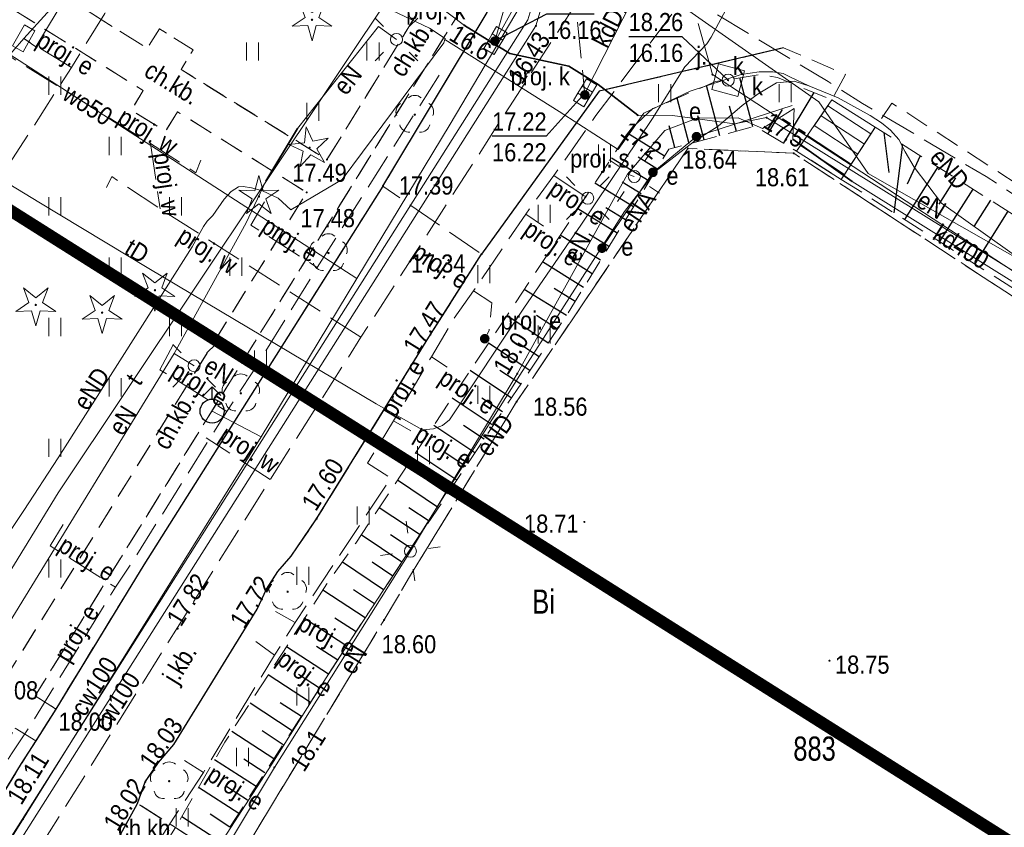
# Model space of a CAD drawing. Header units: metres. Extents: x 6530877 to 6534102, y 6042175 to 6045327.
# Tile 68 of 76: x 6533037 to 6533077, y 6044107 to 6044141. Entities that reach past the tile are written whole.
import ezdxf
from ezdxf.enums import TextEntityAlignment as Align

# ---------------------------------------------------------------- set-up
doc = ezdxf.new("R2010")
doc.units = ezdxf.units.M
doc.header["$MEASUREMENT"] = 0
doc.linetypes.add('1.0_0.5', pattern=[1.5, 1, -0.5])
doc.linetypes.add('1.5_0.5', pattern=[2, 1.5, -0.5])
doc.layers.get('0').update_dxf_attribs({"color": 2, "linetype": 'CONTINUOUS', "lineweight": 5})
for name, color, linetype in [('000 Inne (niezydentyfikowane)', 7, 'CONTINUOUS'), ('210-oznaczenie konturu użytku gruntowego', 7, 'CONTINUOUS'), ('211-numer działki ewidencyjnej', 7, 'CONTINUOUS'), ('chodnik', 7, 'CONTINUOUS'), ('chodnik-Atr17', 7, 'CONTINUOUS'), ('drzewo iglaste', 7, 'CONTINUOUS'), ('drzewo liściaste', 7, 'CONTINUOUS'), ('elektroenergetyczne urządzenie techniczne', 7, 'CONTINUOUS'), ('elektroenergetyczne urządzenie techniczne - ob. projektowany', 7, 'CONTINUOUS'), ('elektroenergetyczne urządzenie techniczne - ob. projektowany-Atr17', 7, 'CONTINUOUS'), ('elektroenergetyczne urządzenie techniczne-Atr17', 7, 'CONTINUOUS'), ('hydrant', 7, 'CONTINUOUS'), ('jezdnia', 7, 'CONTINUOUS'), ('jezdnia-Atr17', 7, 'CONTINUOUS'), ('kanalizacyjne urządzenie techniczne - ob. projektowany', 7, 'CONTINUOUS'), ('kanalizacyjne urządzenie techniczne - ob. projektowany-Atr17', 7, 'CONTINUOUS'), ('kratka ściekowa', 7, 'CONTINUOUS'), ('krawężnik', 7, 'CONTINUOUS'), ('latarnia', 7, 'CONTINUOUS'), ('latarnia - ob. projektowany', 7, 'CONTINUOUS'), ('latarnia - ob. projektowany-Atr17', 7, 'CONTINUOUS'), ('obszar utwardzony', 7, 'CONTINUOUS'), ('obudowa ochronna przewodu', 7, 'CONTINUOUS'), ('pikieta sztuczna', 7, 'CONTINUOUS'), ('pikieta sztuczna-Atr2', 7, 'CONTINUOUS'), ('przewód ciepłowniczy', 7, 'CONTINUOUS'), ('przewód ciepłowniczy-Atr1', 7, 'CONTINUOUS'), ('przewód elektroenergetyczny podziemny', 7, 'CONTINUOUS'), ('przewód elektroenergetyczny podziemny - ob. projektowany', 7, 'CONTINUOUS'), ('przewód elektroenergetyczny podziemny - ob. projektowany-Atr1', 7, 'CONTINUOUS'), ('przewód elektroenergetyczny podziemny-Atr1', 7, 'CONTINUOUS'), ('przewód kanalizacyjny', 7, 'CONTINUOUS'), ('przewód kanalizacyjny - ob. projektowany', 7, 'CONTINUOUS'), ('przewód kanalizacyjny-Atr1', 7, 'CONTINUOUS'), ('przewód telekomunikacyjny podziemny', 7, 'CONTINUOUS'), ('przewód telekomunikacyjny podziemny-Atr1', 7, 'CONTINUOUS'), ('przewód wodociągowy', 7, 'CONTINUOUS'), ('przewód wodociągowy - ob. projektowany', 7, 'CONTINUOUS'), ('przewód wodociągowy - ob. projektowany-Atr1', 7, 'CONTINUOUS'), ('przewód wodociągowy-Atr1', 7, 'CONTINUOUS'), ('rzędna', 7, 'CONTINUOUS'), ('rzędna-Atr2', 7, 'CONTINUOUS'), ('rzędna-Atr3', 7, 'CONTINUOUS'), ('schody w ciągu komunikacyjnym', 7, 'CONTINUOUS'), ('skarpa nieumocniona', 7, 'CONTINUOUS'), ('szafa elektroenergetyczna lub kontener', 7, 'CONTINUOUS'), ('słup przewodów napowietrznych', 7, 'CONTINUOUS'), ('trawnik', 7, 'CONTINUOUS'), ('właz do komory lub kanału', 7, 'CONTINUOUS'), ('właz do komory lub kanału - okrągły', 7, 'CONTINUOUS'), ('właz do komory lub kanału - okrągły-Atr17', 7, 'CONTINUOUS'), ('właz do komory lub kanału-Atr17', 7, 'CONTINUOUS'), ('Zakres', 7, 'CONTINUOUS')]:
    doc.layers.add(name, color=color, linetype=linetype)
doc.styles.get("Standard").update_dxf_attribs({"font": 'Working1250', "width": 0.75})

# ---------------------------------------------------------------- blocks, each defined once
blk = doc.blocks.new('TU04')
at = {"color": 0, "linetype": 'Continuous', "lineweight": 13}
for p, q in [((0, 0), (0, 0.75)), ((0.5, 0), (0.5, 0.75))]:
    blk.add_line(p, q, dxfattribs=at)
blk = doc.blocks.new('PW01')
at = {"linetype": 'Continuous', "lineweight": 13}
h = blk.add_hatch(color=0, dxfattribs=at)
edge = h.paths.add_edge_path()
edge.add_arc((0, 0), 0.045, 0, 360)
blk = doc.blocks.new('US22')
at = {"color": 0, "linetype": 'Continuous', "lineweight": 13}
blk.add_circle((0, 0), 0.25, dxfattribs=at)
blk = doc.blocks.new('US25')
at = {"linetype": 'Continuous', "lineweight": 0}
h = blk.add_hatch(color=0, dxfattribs=at)
edge = h.paths.add_edge_path()
edge.add_arc((0, 0), 0.2, 0, 360)
blk = doc.blocks.new('US15')
at = {"color": 0, "linetype": 'Continuous', "lineweight": 13}
blk.add_circle((0, 0), 0.25, dxfattribs=at)
blk = doc.blocks.new('SM01')
at = {"color": 0, "linetype": 'Continuous', "lineweight": 13}
for p, q in [((-0.53, 0.531), (-0.883, 0.884)), ((0.531, 0.531), (0.884, 0.884)), ((-0.53, -0.53), (-0.883, -0.883)), ((0.531, -0.53), (0.884, -0.883))]:
    blk.add_line(p, q, dxfattribs=at)
blk.add_circle((0, 0), 0.25, dxfattribs=at)
blk = doc.blocks.new('US05')
at = {"color": 0, "linetype": 'Continuous', "lineweight": 13}
for p, q in [((-0.525, -0.25), (-0.525, 0.25)), ((-0.525, 0.25), (-0.175, 0.25)), ((-0.175, -0.25), (-0.175, 0.25)), ((-0.175, 0.25), (0.175, 0.25)), ((0.175, -0.25), (0.175, 0.25)), ((0.175, 0.25), (0.525, 0.25)), ((0.525, -0.25), (0.525, 0.25)), ((-0.525, -0.25), (-0.175, -0.25)), ((-0.175, -0.25), (0.175, -0.25)), ((0.175, -0.25), (0.525, -0.25))]:
    blk.add_line(p, q, dxfattribs=at)
blk = doc.blocks.new('OP011')
at = {"linetype": 'Continuous', "lineweight": 13}
h = blk.add_hatch(color=0, dxfattribs=at)
edge = h.paths.add_edge_path()
edge.add_arc((0, 0), 0.05, 0, 360)
at = {"color": 0, "linetype": 'Continuous', "lineweight": 13}
for p, q in [((-0.283, 0.093), (-0.512, 0.706)), ((-0.512, 0.706), (0, 0.299)), ((0, 0.299), (0.512, 0.706)), ((0.512, 0.706), (0.283, 0.093)), ((-0.828, -0.268), (-0.283, 0.093)), ((0.283, 0.093), (0.828, -0.268)), ((-0.175, -0.24), (-0.828, -0.268)), ((0, -0.87), (-0.175, -0.24)), ((0.175, -0.24), (0, -0.87)), ((0.828, -0.268), (0.175, -0.24))]:
    blk.add_line(p, q, dxfattribs=at)
blk = doc.blocks.new('OP021')
at = {"linetype": 'Continuous', "lineweight": 13}
h = blk.add_hatch(color=0, dxfattribs=at)
edge = h.paths.add_edge_path()
edge.add_arc((0, 0), 0.05, 0, 360)
at = {"color": 0, "linetype": 'Continuous', "lineweight": 13}
for centre, start, end in [((-0.38, 0.124), 121.308, 202.548), ((0, 0.4), 49.272, 130.728), ((0.38, 0.124), 337.452, 58.692), ((-0.235, -0.324), 193.221, 274.871), ((0.235, -0.324), 265.129, 346.779)]:
    blk.add_arc(centre, 0.4, start, end, dxfattribs=at)
blk = doc.blocks.new('SUWH')
at = {"color": 0, "linetype": 'Continuous'}
for p in [(-0.354, 0.646), (0, 0.5), (0.354, 0.646)]:
    blk.add_line(p, (0, 1), dxfattribs=at)
blk.add_circle((0, 0), 0.5, dxfattribs=at)
blk = doc.blocks.new('US18')
at = {"color": 0, "linetype": 'Continuous', "lineweight": 13}
for p, q in [((-0.5, -0.25), (-0.5, 0.25)), ((-0.5, 0.25), (0.5, 0.25)), ((0.5, -0.25), (0.5, 0.25)), ((-0.5, -0.25), (0.5, -0.25))]:
    blk.add_line(p, q, dxfattribs=at)

msp = doc.modelspace()

# ---------------------------------------------------------------- linework, layer by layer
at = {"layer": '000 Inne (niezydentyfikowane)', "color": 7, "linetype": 'Continuous', "lineweight": 25, "flags": 128}
for points in [[(6533067.05, 6044136.38), (6533066.51, 6044138.41)], [(6533065.67, 6044136.01), (6533065.12, 6044138.09)], [(6533064.4, 6044135.67), (6533063.9, 6044137.56)], [(6533068.32, 6044135.69), (6533069.58, 6044137.8)], [(6533066.36, 6044136.19), (6533066.08, 6044137.24)], [(6533067.67, 6044136.08), (6533068.27, 6044137.09)], [(6533065.02, 6044135.84), (6533064.76, 6044136.83)], [(6533063.81, 6044135.52), (6533063.57, 6044136.42)], [(6533063.38, 6044135.16), (6533061.86, 6044136.1)], [(6533072.47, 6044136.14), (6533072.68, 6044134.48)], [(6533073.25, 6044135.65), (6533072.89, 6044132.82)], [(6533062.74, 6044134.12), (6533061.18, 6044135.08)], [(6533063.06, 6044134.64), (6533062.29, 6044135.12)], [(6533073.98, 6044135.18), (6533073.44, 6044134)], [(6533074.71, 6044134.72), (6533073.33, 6044132.54)], [(6533075.44, 6044134.26), (6533074.75, 6044133.17)], [(6533062.09, 6044133.06), (6533060.49, 6044134.04)], [(6533062.42, 6044133.6), (6533061.63, 6044134.08)], [(6533076.16, 6044133.8), (6533074.78, 6044131.62)], [(6533061.42, 6044131.97), (6533059.79, 6044132.98)], [(6533061.76, 6044132.52), (6533060.95, 6044133.02)], [(6533076.89, 6044133.34), (6533076.2, 6044132.25)], [(6533077.62, 6044132.88), (6533076.24, 6044130.7)], [(6533060.73, 6044130.86), (6533059.06, 6044131.89)], [(6533061.08, 6044131.42), (6533060.25, 6044131.93)], [(6533060.03, 6044129.72), (6533058.32, 6044130.78)], [(6533060.39, 6044130.29), (6533059.54, 6044130.82)], [(6533059.32, 6044128.56), (6533057.57, 6044129.64)], [(6533059.68, 6044129.14), (6533058.81, 6044129.68)], [(6533058.56, 6044127.42), (6533056.85, 6044128.56)], [(6533058.94, 6044127.99), (6533058.08, 6044128.56)], [(6533057.8, 6044126.28), (6533056.09, 6044127.42)], [(6533058.18, 6044126.85), (6533057.32, 6044127.42)], [(6533057.04, 6044125.14), (6533055.33, 6044126.28)], [(6533057.42, 6044125.71), (6533056.56, 6044126.28)], [(6533056.28, 6044124), (6533054.58, 6044125.14)], [(6533056.66, 6044124.57), (6533055.81, 6044125.14)], [(6533055.52, 6044122.87), (6533053.82, 6044124.01)], [(6533055.9, 6044123.44), (6533055.05, 6044124)], [(6533054.77, 6044121.74), (6533053.07, 6044122.87)], [(6533055.14, 6044122.3), (6533054.29, 6044122.87)], [(6533054.01, 6044120.6), (6533052.31, 6044121.74)], [(6533054.39, 6044121.17), (6533053.54, 6044121.74)], [(6533053.26, 6044119.47), (6533051.56, 6044120.6)], [(6533053.63, 6044120.04), (6533052.78, 6044120.6)], [(6533052.5, 6044118.34), (6533050.81, 6044119.47)], [(6533052.88, 6044118.91), (6533052.03, 6044119.47)], [(6533051.74, 6044117.2), (6533050.03, 6044118.34)], [(6533052.12, 6044117.77), (6533051.27, 6044118.34)], [(6533050.97, 6044116.04), (6533049.22, 6044117.18)], [(6533051.36, 6044116.62), (6533050.49, 6044117.2)], [(6533050.22, 6044114.87), (6533048.46, 6044116.01)], [(6533050.6, 6044115.46), (6533049.72, 6044116.02)], [(6533049.46, 6044113.7), (6533047.71, 6044114.84)], [(6533049.84, 6044114.29), (6533048.96, 6044114.85)], [(6533048.71, 6044112.53), (6533046.95, 6044113.67)], [(6533049.08, 6044113.12), (6533048.21, 6044113.69)], [(6533047.95, 6044111.36), (6533046.2, 6044112.5)], [(6533048.33, 6044111.95), (6533047.45, 6044112.52)], [(6533047.19, 6044110.2), (6533045.44, 6044111.33)], [(6533047.57, 6044110.78), (6533046.7, 6044111.35)], [(6533046.45, 6044109.05), (6533044.73, 6044110.16)], [(6533046.82, 6044109.62), (6533045.95, 6044110.18)], [(6533045.73, 6044107.93), (6533044.07, 6044109.01)], [(6533046.09, 6044108.49), (6533045.24, 6044109.03)], [(6533044.97, 6044106.76), (6533043.37, 6044107.8)], [(6533045.37, 6044107.37), (6533044.55, 6044107.9)]]:
    msp.add_lwpolyline(points, dxfattribs=at)
at = {"layer": 'chodnik', "color": 7, "linetype": '1.0_0.5', "lineweight": 18, "flags": 128}
msp.add_lwpolyline([(6533016, 6044109.01), (6533012.45, 6044103.41), (6533023.19, 6044096.64), (6533024.17, 6044096.41), (6533024.89, 6044096.43), (6533025.62, 6044096.77), (6533035.29, 6044112.28), (6533034.43, 6044112.81), (6533035.24, 6044114.15), (6533036.11, 6044113.61), (6533048.55, 6044133.66), (6533043.2, 6044137), (6533042.69, 6044136.19), (6533041.28, 6044137.07), (6533041.77, 6044137.88), (6533036.11, 6044141.41), (6533036.95, 6044142.75), (6533041.94, 6044139.63), (6533042.45, 6044140.44), (6533043.85, 6044139.57), (6533043.34, 6044138.75), (6533049.39, 6044135.02), (6533054.18, 6044142.79), (6533055.75, 6044142.51), (6533050.43, 6044133.95), (6533040.97, 6044118.73), (6533037.29, 6044112.81), (6533038.15, 6044112.26), (6533037.32, 6044110.94), (6533036.47, 6044111.46), (6533031.7, 6044103.79), (6533032.38, 6044102.91), (6533031.2, 6044101.02), (6533030.14, 6044101.26), (6533026.5, 6044095.4), (6533025.88, 6044094.96), (6533024.93, 6044094.72), (6533023.88, 6044094.71), (6533023.21, 6044094.86), (6533022.29, 6044095.24), (6533010.9, 6044102.48), (6532999.72, 6044109.51), (6532989.55, 6044115.91), (6532989.05, 6044115.2), (6532987.21, 6044116.36), (6532988.56, 6044118.54), (6533000.64, 6044110.83), (6533011.28, 6044104.13), (6533014.83, 6044109.78)], dxfattribs=at)
msp.add_lwpolyline([(6533040.54, 6044106.53), (6533041.99, 6044105.58), (6533043.11, 6044107.35), (6533041.54, 6044108.35)], close=True, dxfattribs=at)
at = {"layer": 'jezdnia', "color": 7, "linetype": '1.5_0.5', "lineweight": 18, "flags": 128}
msp.add_lwpolyline([(6533068.32, 6044139.65), (6533060.67, 6044137.85), (6533055.8, 6044131.1)], dxfattribs=at)
msp.add_lwpolyline([(6533032.11, 6044102.44), (6533036.22, 6044099.78), (6533040.54, 6044106.53), (6533041.54, 6044108.35), (6533041.86, 6044109.24), (6533042.41, 6044110.04), (6533043.04, 6044110.79), (6533046.49, 6044116.4), (6533046.88, 6044117.22), (6533047.36, 6044117.96), (6533047.9, 6044118.59), (6533048.96, 6044120.14), (6533053.68, 6044127.77), (6533055.8, 6044131.1), (6533051.71, 6044133.92), (6533041.8, 6044118.23), (6533038.15, 6044112.26), (6533037.32, 6044110.94), (6533036.72, 6044110)], close=True, dxfattribs=at)
at = {"layer": 'krawężnik', "color": 7, "linetype": 'Continuous', "lineweight": 25, "flags": 128}
for points in [[(6533051.71, 6044133.92), (6533056.03, 6044141.12), (6533055.75, 6044142.51), (6533054.62, 6044147.87)], [(6533068.32, 6044139.65), (6533060.67, 6044137.85), (6533055.8, 6044131.1)], [(6533051.71, 6044133.92), (6533041.8, 6044118.23), (6533038.15, 6044112.26), (6533037.32, 6044110.94), (6533036.72, 6044110), (6533032.38, 6044102.91), (6533032.11, 6044102.44)], [(6533036.22, 6044099.78), (6533040.54, 6044106.53), (6533041.54, 6044108.35), (6533041.86, 6044109.24), (6533042.41, 6044110.04), (6533043.04, 6044110.79), (6533046.49, 6044116.4), (6533046.88, 6044117.22), (6533047.36, 6044117.96), (6533047.9, 6044118.59), (6533048.96, 6044120.14), (6533053.68, 6044127.77), (6533055.8, 6044131.1)]]:
    msp.add_lwpolyline(points, dxfattribs=at)
at = {"layer": 'obszar utwardzony', "color": 7, "linetype": '1.5_0.5', "lineweight": 18, "flags": 128}
msp.add_lwpolyline([(6533064.35, 6044135.48), (6533057.25, 6044124.99), (6533052.81, 6044117.73), (6533051.76, 6044115.95), (6533045.59, 6044105.79), (6533044.49, 6044103.96), (6533042.63, 6044100.95), (6533036.86, 6044091.43), (6533050.09, 6044083.06), (6533055.95, 6044079.42), (6533066.19, 6044072.91), (6533067.84, 6044071.8), (6533068.38, 6044071.53), (6533069.18, 6044072.47), (6533078.54, 6044088.17), (6533080.31, 6044091.11), (6533083.81, 6044096.73), (6533096.51, 6044117.15), (6533068.74, 6044135.28)], close=True, dxfattribs=at)
at = {"layer": 'obudowa ochronna przewodu', "color": 7, "linetype": 'Continuous', "lineweight": 35, "flags": 128}
for points in [[(6533062.27, 6044136.86), (6533060.63, 6044138.13), (6533059.42, 6044138.89), (6533056.97, 6044139.41), (6533055.09, 6044140.58)], [(6533046.86, 6044134.12), (6533048.17, 6044136.31)], [(6533071.16, 6044134.11), (6533068.7, 6044135.87)]]:
    msp.add_lwpolyline(points, dxfattribs=at)
at = {"layer": 'przewód ciepłowniczy', "color": 212, "linetype": 'Continuous', "lineweight": 18, "flags": 128}
for points in [[(6533033.17, 6044102.05), (6533057.72, 6044140.81), (6533060.99, 6044151.73)], [(6533033.21, 6044101.36), (6533058.05, 6044140.56), (6533061.33, 6044151.51)]]:
    msp.add_lwpolyline(points, dxfattribs=at)
at = {"layer": 'przewód elektroenergetyczny podziemny', "color": 1, "linetype": 'Continuous', "lineweight": 18, "flags": 128}
for points in [[(6533045.46, 6044149.63), (6533044, 6044149.49), (6533042.19, 6044147.76), (6533037.32, 6044139.69), (6533036.82, 6044140.04)], [(6533045.46, 6044149.63), (6533048.43, 6044147.37), (6533050.43, 6044144.44), (6533051.46, 6044143.34), (6533055.09, 6044140.58), (6533056.97, 6044139.41), (6533059.42, 6044138.89), (6533060.63, 6044138.13), (6533062.27, 6044136.86), (6533063.72, 6044136.84), (6533066.29, 6044136.5), (6533067.61, 6044136.76), (6533081.58, 6044128.08), (6533082.84, 6044130.29), (6533087.88, 6044137.84), (6533095.39, 6044133.28), (6533107.7, 6044125.56), (6533115.47, 6044121.3), (6533123.43, 6044116.26), (6533130.16, 6044111.88), (6533141.87, 6044104.13), (6533141.76, 6044103.06), (6533140.4, 6044100.67), (6533138.9, 6044095.46)], [(6533054.28, 6044139.99), (6533054.29, 6044140.03), (6533053.64, 6044140.47), (6533051.59, 6044141.43), (6533048.79, 6044141.81), (6533044.39, 6044142.29), (6533042.53, 6044142.31), (6533039.03, 6044142.04), (6533038.2, 6044141.55), (6533036.82, 6044140.04), (6533035.91, 6044138.98)], [(6533043.05, 6044126.99), (6533046.04, 6044132.4), (6533046.86, 6044134.12), (6533048.17, 6044136.31), (6533051.52, 6044140.53)], [(6533052.27, 6044140), (6533051.52, 6044140.53)], [(6533047.89, 6044132.94), (6533050.02, 6044134.2), (6533054.24, 6044139.85), (6533054.28, 6044139.99)], [(6533054.28, 6044139.99), (6533059.02, 6044137.01), (6533061.46, 6044135.44), (6533062.52, 6044136.94), (6533064.45, 6044137.86), (6533066.56, 6044138.55), (6533067.3, 6044138.66), (6533067.87, 6044138.66), (6533068.3, 6044138.59), (6533068.61, 6044138.44), (6533069.36, 6044138.08), (6533070.58, 6044137.58), (6533071.91, 6044136.85), (6533072.38, 6044136.54), (6533072.75, 6044136.24), (6533073.09, 6044135.85), (6533073.36, 6044135.34), (6533073.73, 6044134.7), (6533074.86, 6044133.22), (6533080.63, 6044129.11)], [(6533061.72, 6044132.87), (6533063.03, 6044134.56), (6533064.62, 6044135.79), (6533065.6, 6044136.41), (6533066.6, 6044137.26), (6533067.26, 6044137.75), (6533068.02, 6044138.2), (6533068.76, 6044138.27), (6533069.4, 6044138.06)], [(6533068.67, 6044137.26), (6533064.71, 6044135.97), (6533062.9, 6044134.49), (6533060.79, 6044131.35)], [(6533061.85, 6044134.42), (6533063.39, 6044136.22), (6533064.74, 6044136.74), (6533066.44, 6044136.75), (6533067.44, 6044136.31), (6533068.75, 6044137.13)], [(6533068.75, 6044137.13), (6533068.7, 6044135.87), (6533071.16, 6044134.11), (6533081.05, 6044127.94)], [(6533052.85, 6044118.8), (6533057.28, 6044126.15), (6533061.85, 6044134.42)], [(6533061.85, 6044134.42), (6533062.13, 6044134.32)], [(6533032.2, 6044112.07), (6533032.09, 6044112.44), (6533032.08, 6044112.91), (6533032.49, 6044114.16), (6533033.93, 6044116.23), (6533034.52, 6044117), (6533035.33, 6044118.27), (6533036.83, 6044120.48), (6533038.25, 6044122.66), (6533041.75, 6044128.16), (6533043.8, 6044131.4), (6533044.27, 6044132.25), (6533044.43, 6044132.47), (6533044.66, 6044132.7), (6533045.13, 6044133.38), (6533045.42, 6044133.7), (6533045.72, 6044133.89), (6533045.91, 6044133.91), (6533046.26, 6044133.85), (6533046.72, 6044133.72), (6533047.37, 6044133.42), (6533047.89, 6044132.94)], [(6533039.6, 6044096.95), (6533039.45, 6044097.77), (6533039.6, 6044098.22), (6533041.41, 6044101.01), (6533044.32, 6044105.66), (6533047.11, 6044109.98), (6533049.59, 6044113.93), (6533053.32, 6044119.62), (6533057.38, 6044126.09), (6533061.72, 6044132.87)], [(6533034.38, 6044112.17), (6533035.66, 6044114.05), (6533036.22, 6044115.83), (6533043.05, 6044126.99)], [(6533043.05, 6044126.99), (6533043.88, 6044126.48)], [(6533042.96, 6044102.75), (6533047.21, 6044109.84), (6533052.85, 6044118.8)]]:
    msp.add_lwpolyline(points, dxfattribs=at)
at = {"layer": 'przewód elektroenergetyczny podziemny - ob. projektowany', "color": 1, "linetype": '1.5_0.5', "lineweight": 18, "flags": 128}
for points in [[(6533045.5, 6044149.58), (6533041.54, 6044143.22), (6533040.18, 6044141.07), (6533038.8, 6044138.84), (6533035.29, 6044133.4), (6533030.52, 6044125.78), (6533025.19, 6044117.36), (6533020.7, 6044110.23), (6533017.96, 6044105.83), (6533017.27, 6044104.7)], [(6533033.7, 6044094.61), (6533034.63, 6044094.07), (6533035.88, 6044096.23), (6533038.26, 6044099.84), (6533039.84, 6044102.33), (6533041.86, 6044105.94), (6533044.27, 6044109.63), (6533047.22, 6044114.49), (6533048.07, 6044115.85), (6533052.04, 6044121.83), (6533051.07, 6044122.44), (6533052.15, 6044124.2), (6533053.72, 6044126.85), (6533054.64, 6044128.41), (6533055.47, 6044129.59), (6533057.63, 6044132.76), (6533058.8, 6044134.36), (6533060.54, 6044136.84), (6533064.26, 6044141.81), (6533070.16, 6044138.25), (6533071.59, 6044137.35), (6533076.71, 6044134.32), (6533082.33, 6044130.64), (6533087.97, 6044131.47)], [(6533038.8, 6044138.84), (6533036.82, 6044140.04)], [(6533054.04, 6044138.52), (6533049.81, 6044131.86), (6533048.99, 6044130.55), (6533046.29, 6044126.19), (6533045.24, 6044124.59), (6533041.31, 6044118.34), (6533040.62, 6044117.31), (6533037.04, 6044111.49), (6533036.31, 6044110.41), (6533032.85, 6044104.83), (6533032.09, 6044103.63), (6533029.87, 6044100.15), (6533029.06, 6044098.85), (6533028.54, 6044098.01)], [(6533058.8, 6044134.36), (6533060.2, 6044133.42)], [(6533046.8, 6044133.27), (6533046.24, 6044132.3), (6533048.99, 6044130.55)], [(6533057.63, 6044132.76), (6533058.36, 6044132.26)], [(6533055.47, 6044129.59), (6533056.22, 6044129.09), (6533056.11, 6044127.94), (6533055.93, 6044127.6)], [(6533043.01, 6044127.35), (6533042.46, 6044126.31), (6533045.24, 6044124.59)], [(6533053.72, 6044126.85), (6533054.37, 6044126.42)], [(6533052.15, 6044124.2), (6533052.86, 6044123.78)], [(6533038.46, 6044119.91), (6533037.92, 6044119.02), (6533040.62, 6044117.31)], [(6533048.07, 6044115.85), (6533047.26, 6044116.3)], [(6533047.22, 6044114.49), (6533046.44, 6044115.06)], [(6533044.27, 6044109.63), (6533043.49, 6044110.13)]]:
    msp.add_lwpolyline(points, dxfattribs=at)
at = {"layer": 'przewód kanalizacyjny', "color": 34, "linetype": 'Continuous', "lineweight": 18, "flags": 128}
for points in [[(6533056.37, 6044139.95), (6533060.79, 6044147.84)], [(6533060.09, 6044137.79), (6533063.61, 6044144.72), (6533063.47, 6044145.78)], [(6533064.78, 6044140.66), (6533065.37, 6044138.54)], [(6533065.37, 6044138.54), (6533082.9, 6044127.09)]]:
    msp.add_lwpolyline(points, dxfattribs=at)
at = {"layer": 'przewód kanalizacyjny - ob. projektowany', "color": 34, "linetype": '1.5_0.5', "lineweight": 18, "flags": 128}
msp.add_lwpolyline([(6533056.35, 6044139.93), (6533058.95, 6044149.12), (6533060.08, 6044137.7)], dxfattribs=at)
at = {"layer": 'przewód telekomunikacyjny podziemny', "color": 30, "linetype": 'Continuous', "lineweight": 18, "flags": 128}
for points in [[(6533039.26, 6044156.73), (6533039.67, 6044156.21), (6533051.56, 6044149.33), (6533052.12, 6044149.1), (6533052.67, 6044148.75), (6533061.35, 6044143.32), (6533069.78, 6044137.41), (6533071.83, 6044134.45), (6533083.37, 6044127.87), (6533103.59, 6044114.8), (6533104.05, 6044114.36), (6533104.6, 6044114.11), (6533110.22, 6044108.99)], [(6533052.12, 6044149.1), (6533052.33, 6044148.48), (6533052.44, 6044142.47), (6533038.25, 6044121.22), (6533025, 6044099.61), (6533021.35, 6044097.64), (6533020.77, 6044097.43)], [(6533032.06, 6044136.53), (6533037.44, 6044133.25), (6533042.01, 6044130.51), (6533051.43, 6044124.9), (6533053.35, 6044123.82), (6533053.81, 6044123.86), (6533054.18, 6044124), (6533054.47, 6044124.24), (6533057.55, 6044128.86), (6533059.94, 6044132.35), (6533062.89, 6044136.72), (6533064.23, 6044138.86), (6533065.13, 6044139.82), (6533065.32, 6044140.09), (6533066.63, 6044142.55)]]:
    msp.add_lwpolyline(points, dxfattribs=at)
at = {"layer": 'przewód wodociągowy', "color": 5, "linetype": 'Continuous', "lineweight": 18, "flags": 128}
for points in [[(6533062.99, 6044150.82), (6533058.63, 6044143.46), (6533054.5, 6044136.49), (6533050.63, 6044130.1), (6533046.66, 6044123.54)], [(6533033.58, 6044141.09), (6533050.63, 6044130.1)], [(6533022.18, 6044084.41), (6533022.96, 6044085.42), (6533025.28, 6044089.2), (6533026.69, 6044091.51), (6533046.66, 6044123.54), (6533044.63, 6044124.6)]]:
    msp.add_lwpolyline(points, dxfattribs=at)
at = {"layer": 'przewód wodociągowy - ob. projektowany', "color": 5, "linetype": '1.5_0.5', "lineweight": 18, "flags": 128}
for points in [[(6533069.51, 6044156.68), (6533050.8, 6044127.66), (6533047.04, 6044121.77), (6533026.71, 6044089.34), (6533021.8, 6044081.9)], [(6533033.52, 6044140.99), (6533042.08, 6044135.68), (6533043.96, 6044134.47), (6533044.16, 6044135)], [(6533042.08, 6044135.68), (6533042.47, 6044132.98)], [(6533050.8, 6044127.66), (6533042.47, 6044132.98), (6533040.47, 6044134.32), (6533040.25, 6044133.87)], [(6533047.04, 6044121.77), (6533044.38, 6044123.5)]]:
    msp.add_lwpolyline(points, dxfattribs=at)
at = {"layer": 'rzędna-Atr2', "color": 7, "flags": 128}
for points in [[(6533056.37, 6044139.95), (6533058.51, 6044141.06), (6533060.462, 6044141.06)], [(6533066.02, 6044138.31), (6533064.11, 6044140.11), (6533061.897, 6044140.11)], [(6533060.09, 6044137.79), (6533058.48, 6044135.99), (6533056.235, 6044135.99)]]:
    msp.add_lwpolyline(points, dxfattribs=at)
at = {"layer": 'schody w ciągu komunikacyjnym', "color": 7, "linetype": 'Continuous', "lineweight": 18, "flags": 128}
msp.add_lwpolyline([(6533068.86, 6044135.37), (6533070.71, 6044134.2), (6533072.12, 6044136.36), (6533070.32, 6044137.49)], close=True, dxfattribs=at)
for points in [[(6533071.94, 6044136.084), (6533070.154, 6044137.25)], [(6533071.667, 6044135.665), (6533069.871, 6044136.838)], [(6533071.393, 6044135.247), (6533069.587, 6044136.426)], [(6533071.12, 6044134.828), (6533069.303, 6044136.014)], [(6533070.847, 6044134.409), (6533069.02, 6044135.602)]]:
    msp.add_lwpolyline(points, dxfattribs=at)
at = {"layer": 'skarpa nieumocniona', "color": 7, "linetype": '1.0_0.5', "lineweight": 18, "flags": 128}
for points in [[(6533049.39, 6044117.44), (6533045.15, 6044110.88), (6533043.11, 6044107.35), (6533044.06, 6044106.73), (6533044.7, 6044106.34), (6533051.16, 6044116.33), (6533059.3, 6044128.53), (6533063.56, 6044135.45), (6533067.14, 6044136.4), (6533068.86, 6044135.37), (6533070.32, 6044137.49), (6533068.07, 6044138.42), (6533067.33, 6044138.54), (6533065.5, 6044138.25), (6533062.9, 6044137.13), (6533062, 6044136.31), (6533050.58, 6044119.13)], [(6533049.39, 6044117.44), (6533045.15, 6044110.88), (6533043.11, 6044107.35), (6533044.06, 6044106.73), (6533044.7, 6044106.34), (6533051.16, 6044116.33), (6533059.3, 6044128.53), (6533063.56, 6044135.45), (6533067.14, 6044136.4), (6533068.86, 6044135.37), (6533070.32, 6044137.49), (6533068.07, 6044138.42), (6533067.33, 6044138.54), (6533065.5, 6044138.25), (6533062.9, 6044137.13), (6533062, 6044136.31), (6533050.58, 6044119.13)], [(6533070.71, 6044134.2), (6533094.65, 6044119.04), (6533096.08, 6044121.2), (6533072.12, 6044136.36)], [(6533070.71, 6044134.2), (6533094.65, 6044119.04), (6533096.08, 6044121.2), (6533072.12, 6044136.36)]]:
    msp.add_lwpolyline(points, close=True, dxfattribs=at)
at = {"layer": 'trawnik', "color": 7, "linetype": '1.0_0.5', "lineweight": 18, "flags": 128}
for points in [[(6533053.52, 6044146.04), (6533043.16, 6044152.54), (6533036.95, 6044142.75), (6533041.94, 6044139.63), (6533042.45, 6044140.44), (6533043.85, 6044139.57), (6533043.34, 6044138.75), (6533049.39, 6044135.02), (6533054.18, 6044142.79)], [(6533037.29, 6044112.81), (6533038.15, 6044112.26), (6533041.8, 6044118.23), (6533051.71, 6044133.92), (6533056.03, 6044141.12), (6533055.75, 6044142.51), (6533050.43, 6044133.95), (6533040.97, 6044118.73)], [(6533033.37, 6044115.3), (6533035.24, 6044114.15), (6533036.11, 6044113.61), (6533048.55, 6044133.66), (6533043.2, 6044137), (6533042.69, 6044136.19), (6533041.28, 6044137.07), (6533041.77, 6044137.88), (6533036.11, 6044141.41), (6533023.76, 6044121.51)], [(6533055.8, 6044131.1), (6533053.68, 6044127.77), (6533048.96, 6044120.14), (6533047.9, 6044118.59), (6533047.36, 6044117.96), (6533046.88, 6044117.22), (6533046.49, 6044116.4), (6533043.04, 6044110.79), (6533042.41, 6044110.04), (6533041.86, 6044109.24), (6533041.54, 6044108.35), (6533043.11, 6044107.35), (6533044.06, 6044106.73), (6533044.7, 6044106.34), (6533045.59, 6044105.79), (6533051.76, 6044115.95), (6533052.81, 6044117.73), (6533057.25, 6044124.99), (6533064.35, 6044135.48), (6533068.74, 6044135.28), (6533096.51, 6044117.15), (6533083.81, 6044096.73), (6533085.36, 6044095.8), (6533091.08, 6044103.97), (6533097.53, 6044102.64), (6533103.47, 6044106.41), (6533104.64, 6044108.18), (6533105.91, 6044113.12), (6533105.91, 6044114.77), (6533105.74, 6044115.67), (6533105.11, 6044116.61), (6533098.48, 6044120.85), (6533097.93, 6044120.02), (6533096.49, 6044117.88), (6533094.65, 6044119.04), (6533096.08, 6044121.2), (6533096.6, 6044121.99), (6533072.81, 6044137.36), (6533072.12, 6044136.36), (6533070.71, 6044134.2), (6533068.86, 6044135.37), (6533070.32, 6044137.49), (6533070.88, 6044138.55), (6533068.32, 6044139.65), (6533060.67, 6044137.85)], [(6533037.32, 6044110.94), (6533036.47, 6044111.46), (6533031.7, 6044103.79), (6533032.38, 6044102.91)]]:
    msp.add_lwpolyline(points, close=True, dxfattribs=at)
at = {"layer": 'właz do komory lub kanału', "color": 7, "linetype": 'Continuous', "lineweight": 18, "flags": 128}
msp.add_lwpolyline([(6533065.62, 6044138.99), (6533066.7, 6044138.7), (6533066.42, 6044137.64), (6533065.34, 6044137.93)], close=True, dxfattribs=at)
at = {"layer": 'Zakres', "linetype": '1.0_0.5', "lineweight": 70, "const_width": 0.5}
msp.add_lwpolyline([(6532894.4047, 6044010.7263), (6532901.9047, 6044070.7963), (6532921.4247, 6044144.6363), (6532942.6547, 6044191.9663), (6533112.6947, 6044084.6963), (6533080.6444, 6044033.6409), (6533043.3034, 6044057.7488), (6532987.3747, 6043969.1763), (6532966.8747, 6043966.4363), (6532894.4047, 6044010.7263)], dxfattribs=at)

# ---------------------------------------------------------------- block references
at = {"layer": 'drzewo iglaste', "color": 94, "linetype": 'Continuous', "lineweight": 18}
for p in [(6533048.77, 6044140.81), (6533042.26, 6044129.61), (6533037.32, 6044129), (6533040.07, 6044128.68)]:
    msp.add_blockref('OP011', p, dxfattribs=at)
for p, rotation in [((6533048.67, 6044135.51), 333.425), ((6533046.57, 6044133.49), 179.995)]:
    msp.add_blockref('OP011', p, dxfattribs=dict(at, rotation=rotation))
at = {"layer": 'drzewo liściaste', "color": 94, "linetype": 'Continuous', "lineweight": 18}
for p in [(6533053.03, 6044136.88), (6533049.45, 6044131.15), (6533045.82, 6044125.34), (6533047.76, 6044117.12), (6533042.85, 6044109.27)]:
    msp.add_blockref('OP021', p, dxfattribs=at)
at = {"layer": 'elektroenergetyczne urządzenie techniczne', "color": 1, "linetype": 'Continuous', "lineweight": 18}
for p, rotation in [((6533064.71, 6044135.97), 101.424), ((6533062.9, 6044134.49), 286.9829999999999), ((6533060.79, 6044131.35), 303.987)]:
    msp.add_blockref('US25', p, dxfattribs=dict(at, rotation=rotation))
at = {"layer": 'elektroenergetyczne urządzenie techniczne - ob. projektowany', "color": 1, "linetype": 'Continuous', "lineweight": 18}
msp.add_blockref('US25', (6533055.93, 6044127.6), dxfattribs=at)
at = {"layer": 'hydrant', "color": 5, "linetype": 'Continuous', "lineweight": 18}
msp.add_blockref('SUWH', (6533044.63, 6044124.6), dxfattribs=at)
at = {"layer": 'kanalizacyjne urządzenie techniczne - ob. projektowany', "color": 34, "linetype": 'Continuous', "lineweight": 18}
for p in [(6533056.35, 6044139.93), (6533060.08, 6044137.7)]:
    msp.add_blockref('US25', p, dxfattribs=at)
at = {"layer": 'kratka ściekowa', "color": 34, "linetype": 'Continuous', "lineweight": 18, "rotation": 59.325}
for p in [(6533056.37, 6044139.95), (6533060.09, 6044137.79)]:
    msp.add_blockref('US05', p, dxfattribs=at)
at = {"layer": 'latarnia', "color": 7, "linetype": 'Continuous', "lineweight": 18}
for p in [(6533052.27, 6044140), (6533043.88, 6044126.48)]:
    msp.add_blockref('SM01', p, dxfattribs=at)
for p, rotation in [((6533062.13, 6044134.32), 281.161), ((6533052.85, 6044118.8), 233.354)]:
    msp.add_blockref('SM01', p, dxfattribs=dict(at, rotation=rotation))
at = {"layer": 'latarnia - ob. projektowany', "color": 7, "linetype": 'Continuous', "lineweight": 18}
msp.add_blockref('SM01', (6533060.2, 6044133.42), dxfattribs=at)
at = {"layer": 'pikieta sztuczna', "color": 7, "linetype": 'Continuous', "lineweight": 13}
for p in [(6533064.35, 6044135.48), (6533049.39, 6044135.02), (6533068.74, 6044135.28), (6533051.71, 6044133.92), (6533048.55, 6044133.66), (6533055.8, 6044131.1), (6533053.68, 6044127.77), (6533057.25, 6044124.99), (6533048.96, 6044120.14), (6533060.06, 6044120.01), (6533046.88, 6044117.22), (6533051.76, 6044115.95), (6533043.2, 6044115.59), (6533070.22, 6044114.26), (6533038.15, 6044112.26), (6533041.86, 6044109.24), (6533036.79, 6044107.7)]:
    msp.add_blockref('PW01', p, dxfattribs=at)
at = {"layer": 'rzędna', "color": 1, "linetype": 'Continuous', "lineweight": 18}
for p, rotation in [((6533055.09, 6044140.58), 148.1), ((6533062.27, 6044136.86), 322.236), ((6533067.61, 6044136.76), 148.142), ((6533057.28, 6044126.15), 58.91999999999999), ((6533047.21, 6044109.84), 237.804)]:
    msp.add_blockref('PW01', p, dxfattribs=dict(at, rotation=rotation))
at = {"layer": 'rzędna', "color": 212, "linetype": 'Continuous', "lineweight": 18, "rotation": 237.51}
msp.add_blockref('PW01', (6533058.05, 6044140.56), dxfattribs=at)
at = {"layer": 'rzędna', "color": 34, "linetype": 'Continuous', "lineweight": 18}
for p, rotation in [((6533056.37, 6044139.95), 59.325), ((6533065.37, 6044138.54), 105.561), ((6533066.02, 6044138.31), 19.334), ((6533060.09, 6044137.79), 59.325)]:
    msp.add_blockref('PW01', p, dxfattribs=dict(at, rotation=rotation))
at = {"layer": 'szafa elektroenergetyczna lub kontener', "color": 1, "linetype": 'Continuous', "lineweight": 18, "rotation": 60.64099999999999}
msp.add_blockref('US18', (6533036.82, 6044140.04), dxfattribs=at)
at = {"layer": 'słup przewodów napowietrznych', "color": 7, "linetype": 'Continuous', "lineweight": 18}
for p, rotation in [((6533062.13, 6044134.32), 281.161), ((6533052.85, 6044118.8), 233.354)]:
    msp.add_blockref('US15', p, dxfattribs=dict(at, rotation=rotation))
at = {"layer": 'trawnik', "color": 7, "linetype": 'Continuous', "lineweight": 18}
for p in [(6533046.049, 6044139.119), (6533051.049, 6044139.119), (6533037.859, 6044137.709), (6533063.139, 6044137.399), (6533068.139, 6044137.399), (6533048.549, 6044136.619), (6533040.359, 6044135.209), (6533060.639, 6044134.899), (6533037.859, 6044132.709), (6533042.859, 6044132.709), (6533058.139, 6044132.399), (6533040.359, 6044130.209), (6533045.359, 6044130.209), (6533055.639, 6044129.899), (6533037.859, 6044127.709), (6533042.859, 6044127.709), (6533058.139, 6044127.399), (6533046.389, 6044126.359), (6533040.359, 6044125.209), (6533055.639, 6044124.899), (6533037.859, 6044122.709), (6533053.139, 6044122.399), (6533050.639, 6044119.899), (6533037.859, 6044117.709), (6533048.139, 6044117.399), (6533048.139, 6044112.399), (6533045.639, 6044109.899), (6533043.139, 6044107.399)]:
    msp.add_blockref('TU04', p, dxfattribs=at)
at = {"layer": 'właz do komory lub kanału - okrągły', "color": 7, "linetype": 'Continuous', "lineweight": 18, "rotation": 19.334}
msp.add_blockref('US22', (6533066.02, 6044138.31), dxfattribs=at)

# ---------------------------------------------------------------- texts
at = {"layer": '210-oznaczenie konturu użytku gruntowego', "color": 3, "linetype": 'Continuous', "lineweight": 18, "width": 0.79}
msp.add_text('Bi', height=1, dxfattribs=at).set_placement((6533057.9, 6044116.21))
at = {"layer": '211-numer działki ewidencyjnej', "color": 3, "linetype": 'Continuous', "lineweight": 18, "width": 0.79}
msp.add_text('883', height=1, dxfattribs=at).set_placement((6533068.72, 6044111.12), align=Align.TOP_LEFT)
at = {"layer": 'chodnik-Atr17', "color": 7, "width": 0.9}
for rotation, p in [(58.319, (6533052.57, 6044138.38)), (61.291, (6533042.8, 6044122.94))]:
    msp.add_text('ch.kb.', height=0.75, rotation=rotation, dxfattribs=at).set_placement(p)
msp.add_text('ch.kb.', height=0.75, rotation=-31.726, dxfattribs=at).set_placement((6533043.17, 6044138.52), align=Align.TOP_CENTER)
msp.add_text('ch.kb.', height=0.75, dxfattribs=at).set_placement((6533040.73, 6044106.93))
at = {"layer": 'elektroenergetyczne urządzenie techniczne - ob. projektowany-Atr17', "color": 1, "width": 0.9}
msp.add_text('proj. e', height=0.75, dxfattribs=at).set_placement((6533056.59, 6044127.98))
at = {"layer": 'elektroenergetyczne urządzenie techniczne-Atr17', "color": 1, "width": 0.9}
for p in [(6533064.4, 6044136.64), (6533063.46, 6044133.98), (6533061.59, 6044131.04)]:
    msp.add_text('e', height=0.75, dxfattribs=at).set_placement(p)
at = {"layer": 'jezdnia-Atr17', "color": 7, "width": 0.9}
msp.add_text('j.', height=0.75, dxfattribs=at).set_placement((6533064.7, 6044138.95))
msp.add_text('j.kb.', height=0.75, rotation=58.574, dxfattribs=at).set_placement((6533043.17, 6044113.23))
at = {"layer": 'kanalizacyjne urządzenie techniczne - ob. projektowany-Atr17', "color": 34, "width": 0.9}
for p in [(6533052.67, 6044140.83), (6533057, 6044138.1)]:
    msp.add_text('proj. k', height=0.75, dxfattribs=at).set_placement(p)
at = {"layer": 'latarnia - ob. projektowany-Atr17', "color": 7, "width": 0.9}
msp.add_text('proj. s.', height=0.75, dxfattribs=at).set_placement((6533059.47, 6044134.69))
at = {"layer": 'pikieta sztuczna-Atr2', "color": 7, "width": 0.9}
for s, p in [('18.64', (6533064.12, 6044134.42)), ('18.61', (6533067.13, 6044133.69)), ('18.71', (6533057.56, 6044119.34)), ('18.75', (6533070.45, 6044113.5))]:
    msp.add_text(s, height=0.75, dxfattribs=at).set_placement(p, align=Align.BOTTOM_LEFT)
for s, p in [('17.49', (6533047.95, 6044134.85)), ('17.39', (6533052.37, 6044134.32)), ('17.34', (6533052.87, 6044131.09)), ('18.56', (6533057.93, 6044125.16)), ('18.60', (6533051.66, 6044115.32)), ('18.08', (6533035.16, 6044113.41))]:
    msp.add_text(s, height=0.75, dxfattribs=at).set_placement(p, align=Align.TOP_LEFT)
msp.add_text('17.48', height=0.75, dxfattribs=at).set_placement((6533049.42, 6044132.97), align=Align.TOP_CENTER)
for s, rotation, p in [('17.47', 58.259, (6533053.14, 6044126.9)), ('17.60', 58.032, (6533048.93, 6044120.41)), ('17.82', 58.575, (6533043.34, 6044115.63)), ('17.72', 58.41, (6533045.96, 6044115.54)), ('18.03', 55.491, (6533042.18, 6044109.71)), ('18.11', 58.365, (6533036.72, 6044108.24)), ('18.02', 58.575, (6533040.72, 6044107.15))]:
    msp.add_text(s, height=0.75, rotation=rotation, dxfattribs=at).set_placement(p)
msp.add_text('18.00', height=0.75, dxfattribs=at).set_placement((6533038.26, 6044111.36))
at = {"layer": 'przewód ciepłowniczy-Atr1', "color": 212, "width": 0.9}
msp.add_text('cw100', height=0.75, rotation=57.574, dxfattribs=at).set_placement((6533039.35, 6044111.9))
msp.add_text('cw100', height=0.75, rotation=57.517, dxfattribs=at).set_placement((6533039.66, 6044111.67), align=Align.TOP_LEFT)
at = {"layer": 'przewód elektroenergetyczny podziemny - ob. projektowany-Atr1', "color": 1, "width": 0.9}
for rotation, p in [(328.782, (6533037.28, 6044139.76)), (327.528, (6533046.6, 6044132.07)), (326.31, (6533052.85, 6044131.01)), (328.254, (6533042.85, 6044126.07)), (59.355, (6533052.2, 6044124.28)), (329.393, (6533052.95, 6044123.45)), (327.652, (6533038.19, 6044118.85)), (58.403, (6533038.67, 6044114.14)), (330.945, (6533048.12, 6044115.59)), (323.841, (6533047.25, 6044114.18)), (327.339, (6533044.34, 6044109.36))]:
    msp.add_text('proj. e', height=0.75, rotation=rotation, dxfattribs=at).set_placement(p)
for rotation, p in [(326.121, (6533058.94, 6044134.26)), (325.591, (6533057.89, 6044132.58)), (326.514, (6533054.37, 6044126.42))]:
    msp.add_text('proj. e', height=0.75, rotation=rotation, dxfattribs=at).set_placement(p, align=Align.TOP_LEFT)
at = {"layer": 'przewód elektroenergetyczny podziemny-Atr1', "color": 1, "width": 0.9}
for s, rotation, p in [('eN', 51.556, (6533049.59, 6044138.1)), ('eNA', 56.1, (6533061.46, 6044132.35)), ('eN', 57.811, (6533049.85, 6044114.03))]:
    msp.add_text(s, height=0.75, rotation=rotation, dxfattribs=at).set_placement(p, align=Align.TOP_LEFT)
for s, rotation, p in [('eND', 310.661, (6533074.33, 6044135.07)), ('eN', 328.136, (6533073.76, 6044133.12)), ('eN', 61.075, (6533059.81, 6044130.73)), ('eN', -31.569, (6533044.22, 6044126.27)), ('eND', 57.529, (6533039.46, 6044124.57)), ('eN', 58.533, (6533040.93, 6044123.53)), ('eND', 54.156, (6533056.12, 6044122.66))]:
    msp.add_text(s, height=0.75, rotation=rotation, dxfattribs=at).set_placement(p)
at = {"layer": 'przewód kanalizacyjny-Atr1', "color": 34, "width": 0.9}
for s, rotation, p in [('kdD150', 63.072, (6533061.01, 6044139.59)), ('kd400', 328.04, (6533074.44, 6044131.75))]:
    msp.add_text(s, height=0.75, rotation=rotation, dxfattribs=at).set_placement(p)
at = {"layer": 'przewód telekomunikacyjny podziemny-Atr1', "color": 30, "width": 0.9}
msp.add_text('tD', height=0.75, rotation=-30.945, dxfattribs=at).set_placement((6533040.94, 6044131.15))
msp.add_text('t', height=0.75, rotation=56.266, dxfattribs=at).set_placement((6533041.31, 6044125.81), align=Align.MIDDLE_LEFT)
at = {"layer": 'przewód wodociągowy - ob. projektowany-Atr1', "color": 5, "width": 0.9}
for rotation, p in [(328.187, (6533040.64, 6044136.58)), (278.219, (6533042.2, 6044135.26)), (326.961, (6533044.86, 6044123.43))]:
    msp.add_text('proj. w', height=0.75, rotation=rotation, dxfattribs=at).set_placement(p)
msp.add_text('proj. w', height=0.75, rotation=327.435, dxfattribs=at).set_placement((6533043.53, 6044132.3), align=Align.TOP_LEFT)
at = {"layer": 'przewód wodociągowy-Atr1', "color": 5, "width": 0.9}
msp.add_text('wo50', height=0.75, rotation=327.21, dxfattribs=at).set_placement((6533038.57, 6044137.87), align=Align.MIDDLE_LEFT)
at = {"layer": 'rzędna-Atr2', "color": 34, "width": 0.9}
for s, p in [('18.26', (6533061.897, 6044140.118)), ('17.22', (6533056.235, 6044135.998))]:
    msp.add_text(s, height=0.75, dxfattribs=at).set_placement(p, align=Align.BOTTOM_LEFT)
at = {"layer": 'rzędna-Atr2', "color": 1, "width": 0.9}
for s, rotation, p in [('16.6', 328.095, (6533054.4, 6044140.01)), ('17.5', 328.136, (6533067.42, 6044136.39)), ('17.2', 322.237, (6533061.5, 6044136.06)), ('18.0', 58.92, (6533056.88, 6044126.05)), ('18.1', 57.81, (6533048.44, 6044109.61))]:
    msp.add_text(s, height=0.75, rotation=rotation, dxfattribs=at).set_placement(p)
at = {"layer": 'rzędna-Atr2', "color": 212, "width": 0.9}
msp.add_text('16.43', height=0.75, rotation=57.638, dxfattribs=at).set_placement((6533057.47, 6044138.09))
at = {"layer": 'rzędna-Atr3', "color": 34, "width": 0.9}
for s, p in [('16.16', (6533058.51, 6044139.792)), ('16.16', (6533061.897, 6044138.843)), ('16.22', (6533056.235, 6044134.723))]:
    msp.add_text(s, height=0.75, dxfattribs=at).set_placement(p, align=Align.BOTTOM_LEFT)
at = {"layer": 'właz do komory lub kanału - okrągły-Atr17', "color": 7, "width": 0.9}
msp.add_text('k', height=0.75, dxfattribs=at).set_placement((6533067.01, 6044137.68))
at = {"layer": 'właz do komory lub kanału-Atr17', "color": 7, "width": 0.9}
msp.add_text('k', height=0.75, dxfattribs=at).set_placement((6533066.22, 6044138.52))

doc.saveas('drawing.dxf')
